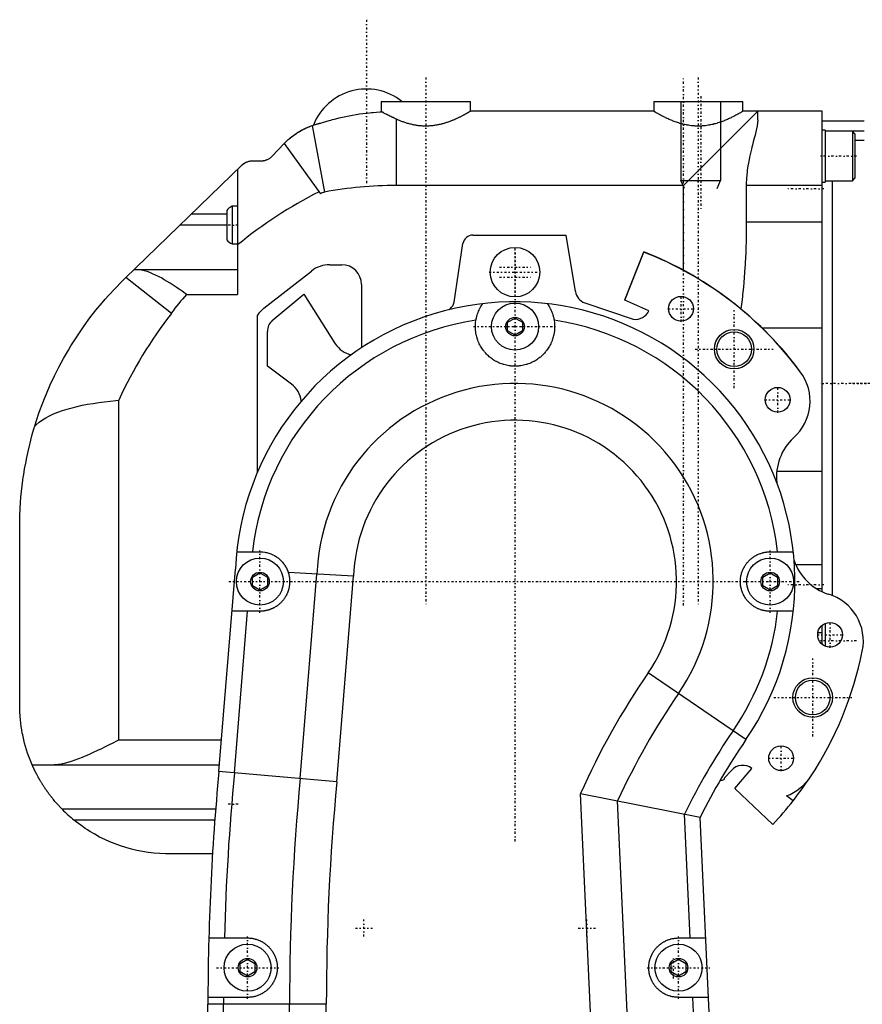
# Model space of a CAD drawing. Extents: x -152 to 484, y -5 to 754.
# Tile 4 of 6: x -12 to 158, y 555 to 754. Entities that reach past the tile are written whole.
import ezdxf

# ---------------------------------------------------------------- set-up
doc = ezdxf.new("R2010")
doc.units = 0
doc.linetypes.add('CENTER', pattern=[1.5, 0.45, -0.5, 0.05, -0.5])
for name, color, linetype in [('AM_0', 7, 'CONTINUOUS'), ('AM_10', 7, 'CONTINUOUS'), ('AM_7', 7, 'CENTER')]:
    doc.layers.add(name, color=color, linetype=linetype)

msp = doc.modelspace()

# ---------------------------------------------------------------- linework, layer by layer
at = {"layer": 'AM_0', "color": 7, "linetype": 'CONTINUOUS'}
for p, q in [((61, 737), (61, 734.91)), ((61, 737), (79, 737)), ((79, 735), (79, 737)), ((116, 737), (116, 735)), ((116, 737), (134, 737)), ((134, 735), (134, 737)), ((116, 735), (79, 735)), ((137, 735), (122, 720)), ((150, 735), (134, 735)), ((137, 733.27), (137, 735)), ((150, 637.95), (150, 735)), ((47.04, 732.12), (49.52, 718.68)), ((64, 733.42), (64, 720)), ((158.5, 733), (150, 733)), ((150.6, 731.21), (150, 731.21)), ((150.6, 731.21), (150.6, 720.71)), ((158.5, 731.01), (150.6, 731.01)), ((156.1, 730.96), (150.6, 730.96)), ((156.6, 730.46), (156.1, 730.96)), ((156.1, 730.96), (156.1, 720.96)), ((156.6, 730.46), (156.6, 721.46)), ((38.99, 725.95), (41.39, 728.51)), ((41.39, 728.51), (48.71, 718.33)), ((158.5, 729.07), (156.6, 729.07)), ((9.3, 701.28), (32.91, 724.15)), ((35, 725), (36.8, 725)), ((32, 723.27), (32, 698)), ((150, 720.71), (150.6, 720.71)), ((150.6, 720.96), (156.1, 720.96)), ((152, 720.96), (152, 637.14)), ((156.1, 720.96), (156.6, 721.46)), ((122, 720), (64, 720)), ((122, 702.9), (122, 720)), ((150, 720), (134.69, 720)), ((134.69, 720), (134.69, 712.59)), ((29.8, 714.2), (22.64, 714.2)), ((29.8, 714.95), (29.8, 709.05)), ((32, 715.8), (30.88, 715.8)), ((30.88, 715.8), (30.88, 708.2)), ((150, 712.59), (134.69, 712.59)), ((29.8, 712), (20.36, 712)), ((30.88, 708.2), (32, 708.2)), ((75.7, 696.43), (77.49, 708.3)), ((79.47, 710), (98.25, 710)), ((80.5, 710), (80.5, 710)), ((80.5, 710), (95.5, 710)), ((95.51, 710), (95.5, 710)), ((98.25, 710), (100.17, 698.6)), ((110.16, 696.83), (113.99, 706.57)), ((110.18, 696.88), (113.97, 706.62)), ((32, 703), (11.07, 703)), ((37.31, 695.23), (46.91, 702.73)), ((50.6, 704), (53, 704)), ((18.66, 694.18), (9.42, 701.4)), ((57, 700), (57, 687.24)), ((129.32, 698.35), (129.3, 698.33)), ((21.69, 698), (32, 698)), ((38.96, 692.71), (45.39, 698.04)), ((45.39, 698.04), (51.71, 688.04)), ((102.06, 696.29), (111.88, 692.98)), ((115.03, 694.69), (110.16, 696.83)), ((36, 662.1), (36, 693.82)), ((86.5, 692.37), (88, 693.23)), ((86.5, 690.63), (86.5, 692.37)), ((88, 693.23), (89.5, 692.37)), ((89.5, 692.37), (89.5, 690.63)), ((38, 683.51), (38, 690.52)), ((88, 689.77), (86.5, 690.63)), ((89.5, 690.63), (88, 689.77)), ((150, 691.18), (137.93, 691.18)), ((42.88, 679.87), (38, 683.51)), ((8, 608), (8, 676.66)), ((150, 662.22), (140.83, 662.22)), ((-12, 615), (-12, 651)), ((31.82, 646), (36.5, 646)), ((139.5, 646), (144.18, 646)), ((28.22, 601.64), (31.56, 642.5)), ((150, 643.35), (144.7, 643.35)), ((35, 640.87), (36.5, 641.73)), ((35, 639.13), (35, 640.87)), ((36.5, 641.73), (38, 640.87)), ((38, 640.87), (38, 639.13)), ((55.42, 641.06), (42.21, 641.84)), ((44.63, 600.2), (48.01, 641.49)), ((52.03, 599.54), (55.42, 641.06)), ((138, 640.87), (139.5, 641.73)), ((138, 639.13), (138, 640.87)), ((139.5, 641.73), (141, 640.87)), ((141, 640.87), (141, 639.13)), ((36.5, 638.27), (35, 639.13)), ((38, 639.13), (36.5, 638.27)), ((139.5, 638.27), (138, 639.13)), ((141, 639.13), (139.5, 638.27)), ((150, 638.52), (148.96, 638.52)), ((36.5, 634), (30.86, 634)), ((31.35, 601.37), (34.02, 634)), ((144.18, 634), (139.5, 634)), ((150, 627.32), (150, 631.16)), ((150.6, 631.54), (150.6, 626.95)), ((150, 629.63), (149.13, 629.63)), ((151.45, 626.74), (150.74, 626.89)), ((134.61, 608.06), (114.89, 621.57)), ((8, 608), (28.74, 608)), ((-9.5, 603), (28.33, 603)), ((52.03, 599.54), (28.22, 601.64)), ((131.69, 601.86), (130.31, 600.33)), ((132.39, 598.17), (135.81, 602.24)), ((130.31, 600.33), (130.13, 599.92)), ((147.63, 600.54), (147.64, 600.54)), ((104.87, 517.21), (101.22, 597.15)), ((125.36, 592.33), (101.22, 597.15)), ((140.05, 590.95), (132.39, 598.17)), ((144.16, 595.72), (142.82, 596.71)), ((112.29, 517.55), (108.71, 595.71)), ((27.55, 594), (-3.42, 594)), ((123.33, 568), (122.18, 592.99)), ((27.39, 591.8), (-1.02, 591.8)), ((128.75, 518.3), (125.36, 592.33)), ((26.93, 585), (18, 585)), ((26.18, 568), (34, 568)), ((121, 568), (126.47, 568)), ((32.5, 562.87), (34, 563.73)), ((34, 563.73), (35.5, 562.87)), ((119.5, 562.87), (121, 563.73)), ((121, 563.73), (122.5, 562.87)), ((32.5, 561.13), (32.5, 562.87)), ((34, 560.27), (32.5, 561.13)), ((35.5, 561.13), (34, 560.27)), ((35.5, 562.87), (35.5, 561.13)), ((119.5, 561.13), (119.5, 562.87)), ((121, 560.27), (119.5, 561.13)), ((122.5, 561.13), (121, 560.27)), ((122.5, 562.87), (122.5, 561.13)), ((34, 556), (26, 556)), ((127.02, 556), (121, 556)), ((125.61, 518.16), (123.88, 556)), ((49.9, 554.6), (26, 554.6)), ((26, 362.4), (26, 554.6)), ((29.14, 458), (29.14, 554.6)), ((42.48, 362.4), (42.48, 554.6)), ((49.9, 362.4), (49.9, 554.6))]:
    msp.add_line(p, q, dxfattribs=at)
for points in [[(48.79, 732.63, 0), (49.12, 732.73, 0), (49.79, 732.94, 0), (50.46, 733.13, 0), (50.8, 733.23, 0), (51.13, 733.32, 0), (51.81, 733.49, 0), (52.48, 733.66, 0), (53.16, 733.81, 0), (53.84, 733.96, 0), (54.53, 734.09, 0), (54.87, 734.16, 0), (55.21, 734.22, 0), (55.9, 734.34, 0), (56.58, 734.45, 0), (57.27, 734.54, 0), (57.96, 734.63, 0), (58.65, 734.71, 0), (58.99, 734.75, 0), (59.34, 734.78, 0), (60.03, 734.84, 0), (60.72, 734.89, 0), (61.07, 734.91, 0)], [(64, 733.42, 0), (63.87, 733.47, 0), (63.62, 733.59, 0), (63.38, 733.71, 0), (63.26, 733.76, 0), (63.14, 733.82, 0), (62.92, 733.93, 0), (62.71, 734.03, 0), (62.5, 734.14, 0), (62.31, 734.24, 0), (62.13, 734.33, 0), (62.05, 734.38, 0), (61.96, 734.42, 0), (61.81, 734.5, 0), (61.67, 734.58, 0), (61.54, 734.65, 0), (61.42, 734.72, 0), (61.32, 734.77, 0), (61.27, 734.8, 0), (61.23, 734.82, 0), (61.15, 734.87, 0), (61.09, 734.9, 0), (61.07, 734.91, 0)], [(79, 735, 0), (79, 735, 0), (79, 735, 0), (78.99, 734.99, 0), (78.98, 734.99, 0), (78.98, 734.99, 0), (78.96, 734.98, 0), (78.94, 734.96, 0), (78.91, 734.95, 0), (78.88, 734.93, 0), (78.85, 734.91, 0), (78.83, 734.9, 0), (78.81, 734.89, 0), (78.77, 734.86, 0), (78.73, 734.84, 0), (78.67, 734.81, 0), (78.62, 734.78, 0), (78.56, 734.74, 0), (78.53, 734.72, 0), (78.5, 734.71, 0), (78.43, 734.67, 0), (78.36, 734.63, 0), (78.33, 734.61, 0), (78.29, 734.58, 0), (78.21, 734.54, 0), (78.13, 734.49, 0), (78.09, 734.47, 0), (78.04, 734.45, 0), (77.95, 734.4, 0), (77.86, 734.35, 0), (77.76, 734.29, 0), (77.67, 734.24, 0), (77.56, 734.18, 0), (77.51, 734.16, 0), (77.46, 734.13, 0), (77.35, 734.07, 0), (77.24, 734.01, 0), (77.13, 733.96, 0), (77.01, 733.9, 0), (76.89, 733.84, 0), (76.83, 733.81, 0), (76.77, 733.78, 0), (76.65, 733.72, 0), (76.52, 733.66, 0), (76.4, 733.6, 0), (76.27, 733.54, 0), (76.14, 733.48, 0), (76.07, 733.45, 0), (76, 733.42, 0), (75.86, 733.36, 0), (75.72, 733.29, 0), (75.58, 733.23, 0), (75.43, 733.17, 0), (75.28, 733.11, 0), (75.2, 733.08, 0), (75.12, 733.05, 0), (74.97, 732.99, 0), (74.81, 732.93, 0), (74.65, 732.87, 0), (74.48, 732.81, 0), (74.31, 732.75, 0), (74.23, 732.72, 0), (74.14, 732.7, 0), (73.97, 732.64, 0), (73.8, 732.59, 0), (73.71, 732.56, 0), (73.62, 732.53, 0), (73.44, 732.48, 0), (73.26, 732.44, 0), (73.17, 732.41, 0), (73.08, 732.39, 0), (72.9, 732.35, 0), (72.71, 732.3, 0), (72.53, 732.26, 0), (72.34, 732.23, 0), (72.15, 732.19, 0), (72.06, 732.17, 0), (71.96, 732.16, 0), (71.77, 732.13, 0), (71.58, 732.1, 0), (71.39, 732.08, 0), (71.2, 732.06, 0), (71.01, 732.04, 0), (70.91, 732.03, 0), (70.81, 732.03, 0), (70.62, 732.02, 0), (70.43, 732.01, 0), (70.24, 732, 0), (70.05, 732, 0), (69.86, 732, 0), (69.76, 732, 0), (69.67, 732, 0), (69.48, 732.01, 0), (69.29, 732.02, 0), (69.09, 732.03, 0), (68.9, 732.05, 0), (68.71, 732.07, 0), (68.61, 732.08, 0), (68.52, 732.09, 0), (68.33, 732.12, 0), (68.14, 732.14, 0), (67.95, 732.17, 0), (67.76, 732.21, 0), (67.57, 732.24, 0), (67.48, 732.26, 0), (67.38, 732.28, 0), (67.2, 732.32, 0), (67.01, 732.37, 0), (66.92, 732.39, 0), (66.83, 732.41, 0), (66.65, 732.46, 0), (66.47, 732.51, 0), (66.38, 732.53, 0), (66.29, 732.56, 0), (66.12, 732.61, 0), (65.94, 732.67, 0), (65.77, 732.72, 0), (65.6, 732.78, 0), (65.44, 732.84, 0), (65.36, 732.87, 0), (65.28, 732.9, 0), (65.11, 732.96, 0), (64.96, 733.02, 0), (64.8, 733.08, 0), (64.65, 733.14, 0), (64.5, 733.2, 0), (64.42, 733.23, 0), (64.35, 733.26, 0), (64.21, 733.32, 0), (64.07, 733.39, 0), (64, 733.42, 0)], [(134, 735, 0), (134, 735, 0), (133.99, 734.99, 0), (133.98, 734.99, 0), (133.97, 734.98, 0), (133.95, 734.97, 0), (133.92, 734.95, 0), (133.88, 734.93, 0), (133.84, 734.9, 0), (133.78, 734.87, 0), (133.72, 734.83, 0), (133.69, 734.81, 0), (133.65, 734.79, 0), (133.57, 734.75, 0), (133.49, 734.7, 0), (133.39, 734.64, 0), (133.29, 734.59, 0), (133.19, 734.53, 0), (133.13, 734.49, 0), (133.07, 734.46, 0), (132.95, 734.39, 0), (132.82, 734.32, 0), (132.76, 734.29, 0), (132.69, 734.25, 0), (132.55, 734.18, 0), (132.4, 734.1, 0), (132.33, 734.06, 0), (132.25, 734.02, 0), (132.1, 733.94, 0), (131.94, 733.86, 0), (131.77, 733.78, 0), (131.61, 733.7, 0), (131.44, 733.62, 0), (131.35, 733.58, 0), (131.26, 733.54, 0), (131.08, 733.45, 0), (130.89, 733.37, 0), (130.7, 733.28, 0), (130.5, 733.2, 0), (130.29, 733.12, 0), (130.19, 733.07, 0), (130.08, 733.03, 0), (129.87, 732.95, 0), (129.65, 732.87, 0), (129.42, 732.79, 0), (129.19, 732.71, 0), (128.96, 732.64, 0), (128.84, 732.6, 0), (128.72, 732.56, 0), (128.48, 732.49, 0), (128.23, 732.43, 0), (127.98, 732.36, 0), (127.73, 732.31, 0), (127.47, 732.25, 0), (127.35, 732.23, 0), (127.22, 732.2, 0), (126.96, 732.16, 0), (126.7, 732.12, 0), (126.44, 732.09, 0), (126.18, 732.06, 0), (125.91, 732.03, 0), (125.78, 732.03, 0), (125.65, 732.02, 0), (125.39, 732.01, 0), (125.13, 732, 0), (125, 732, 0), (124.87, 732, 0), (124.61, 732.01, 0), (124.35, 732.02, 0), (124.22, 732.03, 0), (124.09, 732.03, 0), (123.82, 732.06, 0), (123.56, 732.09, 0), (123.3, 732.12, 0), (123.04, 732.16, 0), (122.78, 732.2, 0), (122.65, 732.23, 0), (122.53, 732.25, 0), (122.27, 732.31, 0), (122.02, 732.36, 0), (121.77, 732.43, 0), (121.52, 732.49, 0), (121.28, 732.56, 0), (121.16, 732.6, 0), (121.04, 732.64, 0), (120.81, 732.71, 0), (120.58, 732.79, 0), (120.35, 732.87, 0), (120.13, 732.95, 0), (119.92, 733.03, 0), (119.81, 733.07, 0), (119.71, 733.12, 0), (119.5, 733.2, 0), (119.3, 733.28, 0), (119.11, 733.37, 0), (118.92, 733.45, 0), (118.74, 733.54, 0), (118.65, 733.58, 0), (118.56, 733.62, 0), (118.39, 733.7, 0), (118.23, 733.78, 0), (118.06, 733.86, 0), (117.9, 733.94, 0), (117.75, 734.02, 0), (117.67, 734.06, 0), (117.6, 734.1, 0), (117.45, 734.18, 0), (117.31, 734.25, 0), (117.24, 734.29, 0), (117.18, 734.32, 0), (117.05, 734.39, 0), (116.93, 734.46, 0), (116.87, 734.49, 0), (116.81, 734.53, 0), (116.71, 734.59, 0), (116.61, 734.64, 0), (116.51, 734.7, 0), (116.43, 734.75, 0), (116.35, 734.79, 0), (116.31, 734.81, 0), (116.28, 734.83, 0), (116.22, 734.87, 0), (116.16, 734.9, 0), (116.12, 734.93, 0), (116.08, 734.95, 0), (116.05, 734.97, 0), (116.03, 734.98, 0), (116.02, 734.99, 0), (116.01, 734.99, 0), (116, 735, 0), (116, 735, 0)], [(41.39, 728.51, 0), (41.53, 728.64, 0), (41.8, 728.91, 0), (42.08, 729.16, 0), (42.22, 729.29, 0), (42.37, 729.41, 0), (42.66, 729.65, 0), (42.95, 729.89, 0), (43.26, 730.12, 0), (43.56, 730.33, 0), (43.88, 730.54, 0), (44.03, 730.65, 0), (44.19, 730.75, 0), (44.51, 730.94, 0), (44.84, 731.13, 0), (45.17, 731.3, 0), (45.5, 731.47, 0), (45.84, 731.63, 0), (46.01, 731.71, 0), (46.18, 731.78, 0), (46.52, 731.92, 0), (46.87, 732.06, 0), (47.04, 732.12, 0)], [(42.5, 729.53, 0), (42.5, 729.53, 0), (42.54, 729.56, 0), (42.6, 729.61, 0), (42.64, 729.64, 0), (42.69, 729.68, 0), (42.82, 729.78, 0), (42.98, 729.91, 0), (43.16, 730.05, 0), (43.38, 730.2, 0), (43.63, 730.38, 0), (43.76, 730.47, 0), (43.9, 730.56, 0), (44.2, 730.75, 0), (44.53, 730.95, 0), (44.89, 731.15, 0), (45.27, 731.36, 0), (45.68, 731.56, 0), (45.89, 731.66, 0), (46.11, 731.75, 0), (46.57, 731.94, 0), (47.05, 732.12, 0), (47.3, 732.21, 0)], [(47.04, 732.12, 0), (47.32, 732.22, 0), (47.66, 732.33, 0), (47.75, 732.36, 0), (47.85, 732.38, 0), (47.9, 732.4, 0), (47.95, 732.41, 0), (48.04, 732.44, 0), (48.14, 732.47, 0), (48.24, 732.49, 0), (48.34, 732.52, 0), (48.44, 732.55, 0), (48.49, 732.56, 0), (48.54, 732.57, 0), (48.64, 732.59, 0), (48.74, 732.62, 0), (48.79, 732.63, 0)], [(137, 733.27, 0), (137, 733.23, 0), (137, 733.16, 0), (137, 733.09, 0), (137, 733.06, 0), (136.99, 733.02, 0), (136.99, 732.94, 0), (136.98, 732.87, 0), (136.98, 732.79, 0), (136.97, 732.71, 0), (136.96, 732.63, 0), (136.95, 732.58, 0), (136.95, 732.54, 0), (136.94, 732.46, 0), (136.93, 732.37, 0), (136.91, 732.28, 0), (136.9, 732.19, 0), (136.88, 732.1, 0), (136.88, 732.05, 0), (136.87, 732, 0), (136.85, 731.91, 0), (136.83, 731.81, 0), (136.82, 731.76, 0), (136.76, 731.46, 0), (136.62, 730.84, 0), (136.46, 730.2, 0), (136.29, 729.55, 0), (136.1, 728.86, 0), (135.91, 728.12, 0), (135.81, 727.74, 0), (135.72, 727.36, 0), (135.52, 726.55, 0), (135.34, 725.72, 0), (135.17, 724.87, 0), (135.01, 724, 0), (134.89, 723.11, 0), (134.84, 722.67, 0), (134.79, 722.22, 0), (134.73, 721.33, 0), (134.69, 720.44, 0), (134.69, 720, 0)], [(150.02, 731.21, 0), (150.01, 731.26, 0), (150, 731.36, 0), (150, 731.46, 0), (150, 731.51, 0)], [(32.91, 724.15, 0), (32.92, 724.16, 0), (32.94, 724.18, 0), (32.95, 724.19, 0), (32.96, 724.2, 0), (32.97, 724.21, 0), (32.99, 724.22, 0), (33, 724.24, 0), (33.02, 724.25, 0), (33.04, 724.27, 0), (33.05, 724.28, 0), (33.06, 724.29, 0), (33.07, 724.3, 0), (33.09, 724.31, 0), (33.1, 724.32, 0), (33.12, 724.34, 0), (33.14, 724.35, 0), (33.16, 724.37, 0), (33.16, 724.37, 0), (33.17, 724.38, 0), (33.19, 724.39, 0), (33.21, 724.41, 0), (33.22, 724.41, 0), (33.23, 724.42, 0), (33.25, 724.43, 0), (33.26, 724.45, 0), (33.27, 724.45, 0), (33.28, 724.46, 0), (33.3, 724.47, 0), (33.32, 724.49, 0), (33.34, 724.5, 0), (33.36, 724.51, 0), (33.38, 724.52, 0), (33.39, 724.53, 0), (33.4, 724.54, 0), (33.42, 724.55, 0), (33.43, 724.56, 0), (33.45, 724.57, 0), (33.47, 724.58, 0), (33.49, 724.59, 0), (33.5, 724.6, 0), (33.51, 724.61, 0), (33.53, 724.62, 0), (33.55, 724.63, 0), (33.57, 724.64, 0), (33.59, 724.65, 0), (33.61, 724.66, 0), (33.62, 724.67, 0), (33.63, 724.67, 0), (33.65, 724.68, 0), (33.67, 724.69, 0), (33.69, 724.7, 0), (33.71, 724.71, 0), (33.73, 724.72, 0), (33.74, 724.72, 0), (33.75, 724.73, 0), (33.77, 724.74, 0), (33.79, 724.75, 0), (33.81, 724.76, 0), (33.83, 724.76, 0), (33.85, 724.77, 0), (33.87, 724.78, 0), (33.88, 724.78, 0), (33.9, 724.79, 0), (33.92, 724.8, 0), (33.93, 724.8, 0), (33.99, 724.82, 0), (34.11, 724.87, 0), (34.23, 724.9, 0), (34.35, 724.93, 0), (34.48, 724.95, 0), (34.59, 724.97, 0), (34.65, 724.98, 0), (34.71, 724.99, 0), (34.83, 725, 0), (34.94, 725, 0), (35, 725, 0)], [(36.8, 725, 0), (36.86, 725, 0), (36.99, 725.01, 0), (37.12, 725.02, 0), (37.18, 725.02, 0), (37.24, 725.03, 0), (37.37, 725.06, 0), (37.51, 725.08, 0), (37.64, 725.12, 0), (37.77, 725.16, 0), (37.9, 725.21, 0), (37.96, 725.23, 0), (38.03, 725.26, 0), (38.15, 725.32, 0), (38.28, 725.39, 0), (38.4, 725.46, 0), (38.52, 725.54, 0), (38.63, 725.62, 0), (38.69, 725.67, 0), (38.74, 725.71, 0), (38.84, 725.8, 0), (38.94, 725.9, 0), (38.99, 725.95, 0)], [(134.69, 712.59, 0), (134.66, 709.78, 0), (134.57, 706.38, 0), (134.52, 705.4, 0), (134.47, 704.41, 0), (134.44, 703.91, 0), (134.41, 703.42, 0), (134.35, 702.42, 0), (134.27, 701.43, 0), (134.19, 700.44, 0), (134.1, 699.45, 0), (134, 698.47, 0), (133.94, 697.98, 0), (133.89, 697.49, 0), (133.77, 696.52, 0), (133.64, 695.56, 0), (133.57, 695.08, 0)], [(21.69, 698, 0), (21.38, 698.21, 0), (20.78, 698.63, 0), (20.18, 699.05, 0), (19.88, 699.26, 0), (19.58, 699.46, 0), (18.98, 699.86, 0), (18.38, 700.25, 0), (17.78, 700.63, 0), (17.19, 700.98, 0), (16.6, 701.32, 0), (16.3, 701.48, 0), (16.01, 701.63, 0), (15.42, 701.92, 0), (14.84, 702.18, 0), (14.26, 702.41, 0), (13.7, 702.6, 0), (13.14, 702.76, 0), (12.87, 702.82, 0), (12.6, 702.88, 0), (12.06, 702.95, 0), (11.53, 702.99, 0), (11.27, 703, 0)], [(-8.97, 671.39, 0), (-8.67, 672.33, 0), (-8.04, 674.21, 0), (-7.36, 676.07, 0), (-6.99, 677, 0), (-6.62, 677.92, 0), (-5.83, 679.74, 0), (-4.99, 681.54, 0), (-4.1, 683.31, 0), (-3.16, 685.05, 0), (-2.18, 686.75, 0), (-1.67, 687.59, 0), (-1.15, 688.43, 0), (-0.08, 690.07, 0), (1.03, 691.68, 0), (2.19, 693.25, 0), (3.39, 694.79, 0), (4.63, 696.3, 0), (5.27, 697.04, 0), (5.92, 697.77, 0), (7.24, 699.2, 0), (8.6, 700.6, 0), (9.3, 701.28, 0)], [(80.1, 692.77, 0), (80.11, 692.79, 0), (80.11, 692.85, 0), (80.12, 692.9, 0), (80.13, 692.93, 0), (80.13, 692.95, 0), (80.14, 693.01, 0), (80.15, 693.06, 0), (80.19, 693.24, 0), (80.26, 693.54, 0), (80.3, 693.68, 0), (80.35, 693.83, 0), (80.43, 694.1, 0), (80.53, 694.36, 0), (80.63, 694.61, 0), (80.73, 694.84, 0), (80.83, 695.06, 0), (80.89, 695.16, 0), (80.94, 695.26, 0), (81.04, 695.44, 0), (81.13, 695.6, 0), (81.18, 695.69, 0), (81.2, 695.71, 0), (81.21, 695.73, 0), (81.22, 695.74, 0), (81.22, 695.75, 0), (81.24, 695.78, 0), (81.25, 695.8, 0), (81.26, 695.82, 0), (81.28, 695.84, 0), (81.29, 695.86, 0), (81.3, 695.87, 0), (81.3, 695.87, 0), (81.31, 695.89, 0), (81.32, 695.91, 0), (81.34, 695.93, 0), (81.35, 695.94, 0), (81.36, 695.96, 0), (81.36, 695.96, 0), (81.37, 695.97, 0), (81.38, 695.99, 0), (81.39, 696, 0), (81.39, 696.01, 0), (81.39, 696.01, 0), (81.4, 696.02, 0), (81.41, 696.04, 0), (81.41, 696.04, 0), (81.42, 696.05, 0), (81.42, 696.06, 0), (81.43, 696.07, 0), (81.44, 696.07, 0), (81.44, 696.08, 0), (81.45, 696.09, 0), (81.45, 696.09, 0), (81.45, 696.1, 0), (81.46, 696.1, 0), (81.46, 696.11, 0), (81.46, 696.11, 0), (81.46, 696.11, 0), (81.47, 696.12, 0), (81.47, 696.12, 0), (81.47, 696.12, 0), (81.47, 696.12, 0), (81.47, 696.12, 0), (81.47, 696.12, 0)], [(94.53, 696.12, 0), (94.53, 696.12, 0), (94.53, 696.12, 0), (94.53, 696.12, 0), (94.53, 696.12, 0), (94.53, 696.12, 0), (94.54, 696.11, 0), (94.54, 696.11, 0), (94.54, 696.11, 0), (94.54, 696.1, 0), (94.55, 696.1, 0), (94.55, 696.09, 0), (94.55, 696.09, 0), (94.56, 696.08, 0), (94.56, 696.08, 0), (94.57, 696.07, 0), (94.57, 696.06, 0), (94.58, 696.05, 0), (94.58, 696.04, 0), (94.59, 696.04, 0), (94.6, 696.03, 0), (94.6, 696.02, 0), (94.61, 696.01, 0), (94.61, 696, 0), (94.62, 695.99, 0), (94.63, 695.98, 0), (94.63, 695.97, 0), (94.64, 695.96, 0), (94.65, 695.95, 0), (94.66, 695.93, 0), (94.67, 695.92, 0), (94.68, 695.9, 0), (94.69, 695.88, 0), (94.7, 695.88, 0), (94.7, 695.87, 0), (94.72, 695.85, 0), (94.73, 695.83, 0), (94.74, 695.81, 0), (94.75, 695.79, 0), (94.77, 695.77, 0), (94.77, 695.76, 0), (94.78, 695.75, 0), (94.79, 695.73, 0), (94.81, 695.7, 0), (94.86, 695.62, 0), (94.95, 695.46, 0), (95.05, 695.29, 0), (95.1, 695.19, 0), (95.15, 695.09, 0), (95.25, 694.88, 0), (95.36, 694.65, 0), (95.46, 694.4, 0), (95.55, 694.13, 0), (95.65, 693.85, 0), (95.69, 693.71, 0), (95.73, 693.56, 0), (95.81, 693.25, 0), (95.85, 693.07, 0), (95.86, 693.01, 0), (95.87, 692.96, 0), (95.87, 692.93, 0), (95.88, 692.9, 0), (95.89, 692.85, 0), (95.89, 692.8, 0), (95.9, 692.77, 0)], [(95.9, 692.77, 0), (95.92, 692.64, 0), (95.95, 692.39, 0), (95.98, 692.13, 0), (95.98, 692, 0), (95.99, 691.88, 0), (96, 691.62, 0), (96, 691.37, 0), (95.99, 691.12, 0), (95.98, 690.88, 0), (95.95, 690.63, 0), (95.94, 690.51, 0), (95.92, 690.39, 0), (95.89, 690.16, 0), (95.84, 689.92, 0), (95.79, 689.68, 0), (95.73, 689.44, 0), (95.66, 689.2, 0), (95.63, 689.09, 0), (95.59, 688.97, 0), (95.5, 688.73, 0), (95.41, 688.49, 0), (95.36, 688.38, 0), (95.31, 688.26, 0), (95.21, 688.03, 0), (95.09, 687.8, 0), (95.03, 687.68, 0), (94.97, 687.57, 0), (94.84, 687.35, 0), (94.7, 687.13, 0), (94.56, 686.92, 0), (94.41, 686.71, 0), (94.25, 686.51, 0), (94.17, 686.41, 0), (94.09, 686.31, 0), (93.92, 686.12, 0), (93.75, 685.93, 0), (93.57, 685.76, 0), (93.39, 685.59, 0), (93.2, 685.42, 0), (93.11, 685.34, 0), (93.01, 685.26, 0), (92.81, 685.11, 0), (92.61, 684.96, 0), (92.4, 684.82, 0), (92.18, 684.68, 0), (91.95, 684.54, 0), (91.84, 684.48, 0), (91.72, 684.42, 0), (91.48, 684.3, 0), (91.24, 684.18, 0), (90.99, 684.08, 0), (90.74, 683.98, 0), (90.48, 683.9, 0), (90.36, 683.85, 0), (90.23, 683.82, 0), (89.97, 683.75, 0), (89.7, 683.68, 0), (89.44, 683.63, 0), (89.18, 683.59, 0), (88.91, 683.55, 0), (88.78, 683.54, 0), (88.65, 683.53, 0), (88.39, 683.51, 0), (88.13, 683.5, 0), (88, 683.5, 0), (87.87, 683.5, 0), (87.61, 683.51, 0), (87.35, 683.53, 0), (87.22, 683.54, 0), (87.09, 683.55, 0), (86.82, 683.59, 0), (86.56, 683.63, 0), (86.3, 683.68, 0), (86.03, 683.75, 0), (85.77, 683.82, 0), (85.64, 683.85, 0), (85.52, 683.9, 0), (85.26, 683.98, 0), (85.01, 684.08, 0), (84.76, 684.18, 0), (84.52, 684.3, 0), (84.28, 684.42, 0), (84.16, 684.48, 0), (84.05, 684.54, 0), (83.82, 684.68, 0), (83.6, 684.82, 0), (83.39, 684.96, 0), (83.19, 685.11, 0), (82.99, 685.26, 0), (82.89, 685.34, 0), (82.8, 685.42, 0), (82.61, 685.59, 0), (82.43, 685.76, 0), (82.25, 685.93, 0), (82.08, 686.12, 0), (81.91, 686.31, 0), (81.83, 686.41, 0), (81.75, 686.51, 0), (81.59, 686.71, 0), (81.44, 686.92, 0), (81.3, 687.13, 0), (81.16, 687.35, 0), (81.03, 687.57, 0), (80.97, 687.68, 0), (80.91, 687.8, 0), (80.79, 688.03, 0), (80.69, 688.26, 0), (80.64, 688.38, 0), (80.59, 688.49, 0), (80.5, 688.73, 0), (80.41, 688.97, 0), (80.37, 689.09, 0), (80.34, 689.2, 0), (80.27, 689.44, 0), (80.21, 689.68, 0), (80.16, 689.92, 0), (80.11, 690.16, 0), (80.08, 690.39, 0), (80.06, 690.51, 0), (80.05, 690.63, 0), (80.02, 690.88, 0), (80.01, 691.12, 0), (80, 691.37, 0), (80, 691.62, 0), (80.01, 691.88, 0), (80.02, 692, 0), (80.02, 692.13, 0), (80.05, 692.39, 0), (80.08, 692.64, 0), (80.1, 692.77, 0)], [(-8.97, 671.39, 0), (-8.68, 671.66, 0), (-8.08, 672.17, 0), (-7.43, 672.64, 0), (-7.08, 672.87, 0), (-6.72, 673.09, 0), (-5.96, 673.5, 0), (-5.15, 673.88, 0), (-4.29, 674.23, 0), (-3.38, 674.55, 0), (-2.43, 674.85, 0), (-1.94, 674.99, 0), (-1.44, 675.12, 0), (-0.42, 675.37, 0), (0.63, 675.6, 0), (1.72, 675.81, 0), (2.83, 676, 0), (3.96, 676.17, 0), (4.53, 676.25, 0), (5.1, 676.32, 0), (6.25, 676.47, 0), (7.42, 676.6, 0), (8, 676.66, 0)], [(-12, 651, 0), (-12, 651.54, 0), (-11.98, 652.62, 0), (-11.95, 653.71, 0), (-11.92, 654.26, 0), (-11.9, 654.82, 0), (-11.83, 655.94, 0), (-11.74, 657.06, 0), (-11.63, 658.2, 0), (-11.5, 659.34, 0), (-11.36, 660.48, 0), (-11.27, 661.05, 0), (-11.19, 661.63, 0), (-11, 662.78, 0), (-10.79, 663.94, 0), (-10.57, 665.09, 0), (-10.32, 666.24, 0), (-10.05, 667.39, 0), (-9.91, 667.97, 0), (-9.77, 668.54, 0), (-9.46, 669.68, 0), (-9.13, 670.82, 0), (-8.97, 671.39, 0)], [(36.5, 646, 0), (36.7, 646, 0), (37.1, 645.97, 0), (37.49, 645.92, 0), (37.69, 645.88, 0), (37.89, 645.84, 0), (38.29, 645.73, 0), (38.68, 645.59, 0), (39.07, 645.42, 0), (39.44, 645.23, 0), (39.81, 645.01, 0), (39.98, 644.89, 0), (40.15, 644.76, 0), (40.48, 644.49, 0), (40.78, 644.21, 0), (41.06, 643.9, 0), (41.21, 643.72, 0), (41.25, 643.66, 0), (41.29, 643.61, 0), (41.32, 643.58, 0), (41.34, 643.55, 0), (41.38, 643.49, 0), (41.42, 643.44, 0), (41.46, 643.38, 0), (41.5, 643.32, 0), (41.54, 643.26, 0), (41.56, 643.23, 0), (41.58, 643.2, 0), (41.61, 643.14, 0), (41.65, 643.07, 0), (41.67, 643.04, 0), (41.69, 643.01, 0), (41.73, 642.95, 0), (41.76, 642.89, 0), (41.78, 642.85, 0), (41.8, 642.82, 0), (41.83, 642.76, 0), (41.86, 642.69, 0), (41.9, 642.63, 0), (41.93, 642.56, 0), (41.96, 642.49, 0), (41.97, 642.46, 0), (41.99, 642.42, 0), (42.02, 642.36, 0), (42.05, 642.29, 0), (42.07, 642.22, 0), (42.1, 642.15, 0), (42.13, 642.08, 0), (42.14, 642.05, 0), (42.15, 642.01, 0), (42.18, 641.94, 0), (42.2, 641.87, 0), (42.21, 641.84, 0)], [(139.5, 634, 0), (139.42, 634, 0), (139.25, 634.01, 0), (139.09, 634.01, 0), (139, 634.02, 0), (138.92, 634.03, 0), (138.76, 634.05, 0), (138.6, 634.07, 0), (138.44, 634.09, 0), (138.27, 634.13, 0), (138.11, 634.16, 0), (138.03, 634.18, 0), (137.95, 634.2, 0), (137.78, 634.25, 0), (137.62, 634.3, 0), (137.46, 634.36, 0), (137.29, 634.42, 0), (137.13, 634.49, 0), (137.05, 634.52, 0), (136.97, 634.56, 0), (136.82, 634.63, 0), (136.66, 634.71, 0), (136.59, 634.76, 0), (136.51, 634.8, 0), (136.36, 634.89, 0), (136.21, 634.98, 0), (136.14, 635.03, 0), (136.07, 635.08, 0), (135.92, 635.18, 0), (135.79, 635.29, 0), (135.65, 635.4, 0), (135.52, 635.51, 0), (135.39, 635.63, 0), (135.33, 635.69, 0), (135.27, 635.75, 0), (135.15, 635.87, 0), (135.04, 635.99, 0), (134.92, 636.12, 0), (134.82, 636.25, 0), (134.71, 636.38, 0), (134.66, 636.45, 0), (134.61, 636.53, 0), (134.51, 636.67, 0), (134.41, 636.82, 0), (134.32, 636.97, 0), (134.23, 637.13, 0), (134.15, 637.29, 0), (134.11, 637.37, 0), (134.07, 637.45, 0), (133.99, 637.62, 0), (133.92, 637.79, 0), (133.86, 637.96, 0), (133.8, 638.13, 0), (133.74, 638.31, 0), (133.72, 638.4, 0), (133.69, 638.48, 0), (133.65, 638.66, 0), (133.61, 638.84, 0), (133.58, 639.02, 0), (133.55, 639.2, 0), (133.53, 639.38, 0), (133.52, 639.47, 0), (133.52, 639.56, 0), (133.51, 639.74, 0), (133.5, 639.91, 0), (133.5, 640, 0), (133.5, 640.09, 0), (133.51, 640.26, 0), (133.52, 640.44, 0), (133.52, 640.53, 0), (133.53, 640.62, 0), (133.55, 640.8, 0), (133.58, 640.98, 0), (133.61, 641.16, 0), (133.65, 641.34, 0), (133.69, 641.52, 0), (133.72, 641.6, 0), (133.74, 641.69, 0), (133.8, 641.87, 0), (133.86, 642.04, 0), (133.92, 642.21, 0), (133.99, 642.38, 0), (134.07, 642.55, 0), (134.11, 642.63, 0), (134.15, 642.71, 0), (134.23, 642.87, 0), (134.32, 643.03, 0), (134.41, 643.18, 0), (134.51, 643.33, 0), (134.61, 643.47, 0), (134.66, 643.55, 0), (134.71, 643.62, 0), (134.82, 643.75, 0), (134.92, 643.88, 0), (135.04, 644.01, 0), (135.15, 644.13, 0), (135.27, 644.25, 0), (135.33, 644.31, 0), (135.39, 644.37, 0), (135.52, 644.49, 0), (135.65, 644.6, 0), (135.79, 644.71, 0), (135.92, 644.82, 0), (136.07, 644.92, 0), (136.14, 644.97, 0), (136.21, 645.02, 0), (136.36, 645.11, 0), (136.51, 645.2, 0), (136.59, 645.24, 0), (136.66, 645.29, 0), (136.82, 645.37, 0), (136.97, 645.44, 0), (137.05, 645.48, 0), (137.13, 645.51, 0), (137.29, 645.58, 0), (137.46, 645.64, 0), (137.62, 645.7, 0), (137.78, 645.75, 0), (137.95, 645.8, 0), (138.03, 645.82, 0), (138.11, 645.84, 0), (138.27, 645.87, 0), (138.44, 645.91, 0), (138.6, 645.93, 0), (138.76, 645.95, 0), (138.92, 645.97, 0), (139, 645.98, 0), (139.09, 645.99, 0), (139.25, 645.99, 0), (139.42, 646, 0), (139.5, 646, 0)], [(42.21, 641.84, 0), (42.23, 641.79, 0), (42.26, 641.69, 0), (42.29, 641.59, 0), (42.3, 641.53, 0), (42.31, 641.48, 0), (42.34, 641.38, 0), (42.36, 641.28, 0), (42.38, 641.18, 0), (42.4, 641.08, 0), (42.42, 640.97, 0), (42.43, 640.92, 0), (42.44, 640.87, 0), (42.45, 640.77, 0), (42.46, 640.66, 0), (42.47, 640.56, 0), (42.48, 640.45, 0), (42.49, 640.35, 0), (42.49, 640.3, 0), (42.49, 640.25, 0), (42.5, 640.14, 0), (42.5, 640.04, 0), (42.5, 639.98, 0), (42.5, 639.93, 0), (42.5, 639.83, 0), (42.49, 639.72, 0), (42.49, 639.67, 0), (42.49, 639.62, 0), (42.48, 639.51, 0), (42.47, 639.41, 0), (42.46, 639.31, 0), (42.45, 639.2, 0), (42.43, 639.1, 0), (42.42, 639.05, 0), (42.42, 639, 0), (42.4, 638.89, 0), (42.38, 638.79, 0), (42.35, 638.69, 0), (42.33, 638.59, 0), (42.31, 638.48, 0), (42.29, 638.43, 0), (42.28, 638.38, 0), (42.25, 638.28, 0), (42.22, 638.18, 0), (42.19, 638.08, 0), (42.15, 637.99, 0), (42.12, 637.89, 0), (42.1, 637.84, 0), (42.08, 637.79, 0), (42.04, 637.69, 0), (42, 637.6, 0), (41.95, 637.5, 0), (41.91, 637.41, 0), (41.86, 637.31, 0), (41.84, 637.27, 0), (41.82, 637.22, 0), (41.77, 637.13, 0), (41.72, 637.04, 0), (41.66, 636.95, 0), (41.61, 636.86, 0), (41.55, 636.77, 0), (41.53, 636.72, 0), (41.5, 636.68, 0), (41.44, 636.59, 0), (41.38, 636.51, 0), (41.35, 636.47, 0), (41.32, 636.42, 0), (41.25, 636.34, 0), (41.19, 636.26, 0), (41.16, 636.22, 0), (41.12, 636.18, 0), (41.06, 636.1, 0), (40.99, 636.02, 0), (40.92, 635.94, 0), (40.85, 635.86, 0), (40.77, 635.79, 0), (40.74, 635.75, 0), (40.7, 635.71, 0), (40.62, 635.64, 0), (40.55, 635.57, 0), (40.47, 635.5, 0), (40.39, 635.43, 0), (40.31, 635.37, 0), (40.27, 635.33, 0), (40.23, 635.3, 0), (40.15, 635.24, 0), (40.06, 635.17, 0), (39.98, 635.11, 0), (39.89, 635.05, 0), (39.81, 634.99, 0), (39.76, 634.96, 0), (39.72, 634.94, 0), (39.63, 634.88, 0), (39.54, 634.83, 0), (39.45, 634.78, 0), (39.36, 634.72, 0), (39.27, 634.68, 0), (39.22, 634.65, 0), (39.17, 634.63, 0), (39.08, 634.58, 0), (38.98, 634.54, 0), (38.89, 634.5, 0), (38.79, 634.46, 0), (38.7, 634.42, 0), (38.65, 634.4, 0), (38.6, 634.38, 0), (38.5, 634.34, 0), (38.4, 634.31, 0), (38.35, 634.29, 0), (38.3, 634.28, 0), (38.2, 634.25, 0), (38.1, 634.22, 0), (38.05, 634.2, 0), (38, 634.19, 0), (37.9, 634.17, 0), (37.8, 634.14, 0), (37.69, 634.12, 0), (37.59, 634.1, 0), (37.49, 634.08, 0), (37.44, 634.07, 0), (37.39, 634.07, 0), (37.28, 634.05, 0), (37.18, 634.04, 0), (37.07, 634.03, 0), (36.97, 634.02, 0), (36.87, 634.01, 0), (36.81, 634.01, 0), (36.76, 634.01, 0), (36.66, 634, 0), (36.55, 634, 0), (36.5, 634, 0)], [(-9.5, 603, 0), (-9.64, 603.33, 0), (-9.91, 603.99, 0), (-10.16, 604.66, 0), (-10.28, 604.99, 0), (-10.4, 605.33, 0), (-10.62, 606, 0), (-10.82, 606.67, 0), (-11.01, 607.35, 0), (-11.18, 608.02, 0), (-11.33, 608.7, 0), (-11.4, 609.04, 0), (-11.47, 609.38, 0), (-11.59, 610.05, 0), (-11.69, 610.73, 0), (-11.78, 611.4, 0), (-11.86, 612.06, 0), (-11.91, 612.72, 0), (-11.94, 613.05, 0), (-11.96, 613.38, 0), (-11.98, 614.03, 0), (-12, 614.68, 0), (-12, 615, 0)], [(-5.23, 603, 0), (-5.18, 603, 0), (-5.07, 603, 0), (-4.97, 603.01, 0), (-4.91, 603.01, 0), (-4.86, 603.01, 0), (-4.76, 603.02, 0), (-4.65, 603.02, 0), (-4.54, 603.03, 0), (-4.43, 603.04, 0), (-4.33, 603.06, 0), (-4.27, 603.06, 0), (-4.22, 603.07, 0), (-4.11, 603.09, 0), (-4, 603.1, 0), (-3.61, 603.17, 0), (-3.27, 603.24, 0), (-2.93, 603.32, 0), (-2.23, 603.5, 0), (-1.52, 603.72, 0), (-0.79, 603.97, 0), (-0.05, 604.25, 0), (0.71, 604.55, 0), (1.08, 604.71, 0), (1.47, 604.87, 0), (2.23, 605.21, 0), (3.01, 605.57, 0), (3.78, 605.93, 0), (4.56, 606.3, 0), (5.34, 606.68, 0), (5.72, 606.87, 0), (6.11, 607.06, 0), (6.87, 607.44, 0), (7.63, 607.81, 0), (8, 608, 0)], [(-3.42, 594, 0), (-3.72, 594.31, 0), (-4.31, 594.94, 0), (-4.89, 595.6, 0), (-5.17, 595.94, 0), (-5.21, 596, 0), (-5.31, 596.11, 0), (-5.4, 596.23, 0), (-5.44, 596.28, 0), (-5.49, 596.34, 0), (-5.58, 596.45, 0), (-5.67, 596.57, 0), (-5.76, 596.68, 0), (-5.85, 596.8, 0), (-5.93, 596.91, 0), (-5.98, 596.97, 0), (-6.02, 597.03, 0), (-6.11, 597.14, 0), (-6.19, 597.26, 0), (-6.28, 597.37, 0), (-6.36, 597.49, 0), (-6.44, 597.6, 0), (-6.48, 597.66, 0), (-6.52, 597.72, 0), (-6.6, 597.83, 0), (-6.68, 597.94, 0), (-6.76, 598.06, 0), (-6.83, 598.17, 0), (-6.91, 598.28, 0), (-6.95, 598.34, 0), (-6.98, 598.39, 0), (-7.06, 598.5, 0), (-7.13, 598.62, 0), (-7.2, 598.73, 0), (-7.27, 598.83, 0), (-7.34, 598.94, 0), (-7.38, 599, 0), (-7.41, 599.05, 0), (-7.48, 599.16, 0), (-7.54, 599.26, 0), (-7.61, 599.37, 0), (-7.67, 599.47, 0), (-7.73, 599.58, 0), (-7.76, 599.63, 0), (-7.79, 599.68, 0), (-7.85, 599.78, 0), (-7.91, 599.88, 0), (-7.94, 599.93, 0), (-7.97, 599.98, 0), (-8.02, 600.08, 0), (-8.08, 600.17, 0), (-8.11, 600.22, 0), (-8.13, 600.27, 0), (-8.19, 600.36, 0), (-8.24, 600.45, 0), (-8.29, 600.55, 0), (-8.34, 600.64, 0), (-8.39, 600.72, 0), (-8.41, 600.77, 0), (-8.43, 600.81, 0), (-8.48, 600.9, 0), (-8.53, 600.99, 0), (-8.57, 601.07, 0), (-8.62, 601.16, 0), (-8.66, 601.24, 0), (-8.68, 601.28, 0), (-8.7, 601.32, 0), (-8.74, 601.4, 0), (-8.78, 601.48, 0), (-8.82, 601.56, 0), (-8.86, 601.64, 0), (-8.9, 601.71, 0), (-8.91, 601.75, 0), (-8.93, 601.78, 0), (-8.97, 601.86, 0), (-9, 601.93, 0), (-9.03, 601.99, 0), (-9.07, 602.06, 0), (-9.1, 602.12, 0), (-9.11, 602.15, 0), (-9.13, 602.18, 0), (-9.15, 602.24, 0), (-9.18, 602.3, 0), (-9.21, 602.36, 0), (-9.23, 602.41, 0), (-9.25, 602.46, 0), (-9.27, 602.49, 0), (-9.28, 602.51, 0), (-9.3, 602.56, 0), (-9.32, 602.6, 0), (-9.33, 602.62, 0), (-9.34, 602.64, 0), (-9.36, 602.68, 0), (-9.37, 602.72, 0), (-9.38, 602.74, 0), (-9.39, 602.76, 0), (-9.4, 602.79, 0), (-9.42, 602.82, 0), (-9.43, 602.85, 0), (-9.44, 602.87, 0), (-9.45, 602.9, 0), (-9.45, 602.91, 0), (-9.46, 602.92, 0), (-9.47, 602.94, 0), (-9.47, 602.95, 0), (-9.48, 602.97, 0), (-9.49, 602.98, 0), (-9.49, 602.99, 0), (-9.49, 602.99, 0), (-9.49, 602.99, 0), (-9.49, 603, 0), (-9.5, 603, 0), (-9.5, 603, 0)], [(18, 585, 0), (17.42, 585.01, 0), (16.26, 585.05, 0), (15.1, 585.14, 0), (14.53, 585.2, 0), (13.95, 585.27, 0), (12.81, 585.45, 0), (11.67, 585.67, 0), (10.55, 585.94, 0), (9.44, 586.25, 0), (8.34, 586.6, 0), (7.8, 586.79, 0), (7.26, 586.99, 0), (6.2, 587.42, 0), (5.16, 587.89, 0), (4.14, 588.39, 0), (3.14, 588.94, 0), (2.17, 589.52, 0), (1.69, 589.82, 0), (1.22, 590.13, 0), (0.31, 590.77, 0), (-0.59, 591.45, 0), (-1.02, 591.8, 0)], [(34, 568, 0), (34.08, 568, 0), (34.24, 568, 0), (34.41, 567.99, 0), (34.49, 567.98, 0), (34.57, 567.97, 0), (34.74, 567.95, 0), (34.9, 567.93, 0), (35.07, 567.9, 0), (35.23, 567.87, 0), (35.4, 567.83, 0), (35.48, 567.81, 0), (35.57, 567.79, 0), (35.73, 567.75, 0), (35.89, 567.69, 0), (36.06, 567.64, 0), (36.22, 567.57, 0), (36.38, 567.51, 0), (36.46, 567.47, 0), (36.54, 567.44, 0), (36.7, 567.36, 0), (36.85, 567.28, 0), (36.93, 567.24, 0), (37, 567.2, 0), (37.15, 567.11, 0), (37.3, 567.01, 0), (37.37, 566.96, 0), (37.44, 566.92, 0), (37.58, 566.81, 0), (37.72, 566.71, 0), (37.85, 566.6, 0), (37.98, 566.49, 0), (38.11, 566.37, 0), (38.17, 566.31, 0), (38.23, 566.26, 0), (38.35, 566.14, 0), (38.46, 566.01, 0), (38.57, 565.88, 0), (38.68, 565.75, 0), (38.79, 565.61, 0), (38.84, 565.54, 0), (38.89, 565.47, 0), (38.99, 565.33, 0), (39.09, 565.18, 0), (39.18, 565.02, 0), (39.27, 564.87, 0), (39.35, 564.71, 0), (39.39, 564.63, 0), (39.43, 564.55, 0), (39.51, 564.38, 0), (39.58, 564.21, 0), (39.64, 564.04, 0), (39.7, 563.87, 0), (39.76, 563.69, 0), (39.78, 563.61, 0), (39.8, 563.52, 0), (39.85, 563.34, 0), (39.89, 563.16, 0), (39.92, 562.98, 0), (39.95, 562.81, 0), (39.97, 562.63, 0), (39.98, 562.54, 0), (39.98, 562.45, 0), (39.99, 562.27, 0), (40, 562.09, 0), (40, 562.01, 0), (40, 561.92, 0), (39.99, 561.74, 0), (39.98, 561.57, 0), (39.98, 561.48, 0), (39.97, 561.39, 0), (39.95, 561.21, 0), (39.92, 561.04, 0), (39.89, 560.86, 0), (39.85, 560.68, 0), (39.81, 560.5, 0), (39.79, 560.42, 0), (39.76, 560.33, 0), (39.71, 560.15, 0), (39.65, 559.98, 0), (39.59, 559.81, 0), (39.52, 559.64, 0), (39.44, 559.47, 0), (39.4, 559.39, 0), (39.36, 559.31, 0), (39.28, 559.15, 0), (39.19, 558.99, 0), (39.1, 558.84, 0), (39, 558.69, 0), (38.9, 558.54, 0), (38.85, 558.47, 0), (38.8, 558.4, 0), (38.69, 558.26, 0), (38.58, 558.12, 0), (38.47, 557.99, 0), (38.35, 557.87, 0), (38.23, 557.75, 0), (38.17, 557.69, 0), (38.11, 557.63, 0), (37.99, 557.52, 0), (37.86, 557.41, 0), (37.73, 557.3, 0), (37.59, 557.19, 0), (37.45, 557.09, 0), (37.38, 557.04, 0), (37.31, 556.99, 0), (37.16, 556.9, 0), (37.01, 556.81, 0), (36.94, 556.77, 0), (36.86, 556.73, 0), (36.71, 556.65, 0), (36.55, 556.57, 0), (36.47, 556.53, 0), (36.39, 556.5, 0), (36.23, 556.43, 0), (36.07, 556.37, 0), (35.91, 556.31, 0), (35.74, 556.26, 0), (35.58, 556.21, 0), (35.49, 556.19, 0), (35.41, 556.17, 0), (35.24, 556.13, 0), (35.07, 556.1, 0), (34.91, 556.07, 0), (34.74, 556.05, 0), (34.57, 556.03, 0), (34.49, 556.02, 0), (34.41, 556.01, 0), (34.24, 556, 0), (34.08, 556, 0), (34, 556, 0)], [(121, 556, 0), (120.91, 556, 0), (120.74, 556.01, 0), (120.56, 556.02, 0), (120.48, 556.02, 0), (120.39, 556.03, 0), (120.22, 556.05, 0), (120.04, 556.08, 0), (119.87, 556.11, 0), (119.7, 556.14, 0), (119.53, 556.18, 0), (119.45, 556.2, 0), (119.36, 556.23, 0), (119.2, 556.28, 0), (119.03, 556.33, 0), (118.87, 556.39, 0), (118.7, 556.46, 0), (118.54, 556.53, 0), (118.46, 556.56, 0), (118.39, 556.6, 0), (118.23, 556.68, 0), (118.08, 556.76, 0), (118, 556.8, 0), (117.92, 556.85, 0), (117.78, 556.94, 0), (117.63, 557.04, 0), (117.56, 557.09, 0), (117.49, 557.14, 0), (117.35, 557.24, 0), (117.21, 557.35, 0), (117.08, 557.46, 0), (116.95, 557.58, 0), (116.82, 557.7, 0), (116.76, 557.76, 0), (116.7, 557.82, 0), (116.58, 557.95, 0), (116.46, 558.08, 0), (116.35, 558.21, 0), (116.24, 558.35, 0), (116.14, 558.49, 0), (116.09, 558.56, 0), (116.04, 558.63, 0), (115.94, 558.78, 0), (115.85, 558.92, 0), (115.76, 559.08, 0), (115.68, 559.23, 0), (115.6, 559.39, 0), (115.56, 559.46, 0), (115.53, 559.54, 0), (115.46, 559.7, 0), (115.39, 559.87, 0), (115.33, 560.03, 0), (115.28, 560.2, 0), (115.23, 560.36, 0), (115.2, 560.45, 0), (115.18, 560.53, 0), (115.14, 560.7, 0), (115.11, 560.87, 0), (115.08, 561.04, 0), (115.05, 561.22, 0), (115.03, 561.39, 0), (115.02, 561.48, 0), (115.02, 561.56, 0), (115.01, 561.74, 0), (115, 561.91, 0), (115, 562, 0), (115, 562.09, 0), (115.01, 562.26, 0), (115.02, 562.44, 0), (115.02, 562.52, 0), (115.03, 562.61, 0), (115.05, 562.78, 0), (115.08, 562.96, 0), (115.11, 563.13, 0), (115.14, 563.3, 0), (115.18, 563.47, 0), (115.2, 563.55, 0), (115.23, 563.64, 0), (115.28, 563.8, 0), (115.33, 563.97, 0), (115.39, 564.13, 0), (115.46, 564.3, 0), (115.53, 564.46, 0), (115.56, 564.54, 0), (115.6, 564.61, 0), (115.68, 564.77, 0), (115.76, 564.92, 0), (115.85, 565.08, 0), (115.94, 565.22, 0), (116.04, 565.37, 0), (116.09, 565.44, 0), (116.14, 565.51, 0), (116.24, 565.65, 0), (116.35, 565.79, 0), (116.46, 565.92, 0), (116.58, 566.05, 0), (116.7, 566.18, 0), (116.76, 566.24, 0), (116.82, 566.3, 0), (116.95, 566.42, 0), (117.08, 566.54, 0), (117.21, 566.65, 0), (117.35, 566.76, 0), (117.49, 566.86, 0), (117.56, 566.91, 0), (117.63, 566.96, 0), (117.78, 567.06, 0), (117.92, 567.15, 0), (118, 567.2, 0), (118.08, 567.24, 0), (118.23, 567.32, 0), (118.39, 567.4, 0), (118.46, 567.44, 0), (118.54, 567.47, 0), (118.7, 567.54, 0), (118.87, 567.61, 0), (119.03, 567.67, 0), (119.2, 567.72, 0), (119.36, 567.77, 0), (119.45, 567.8, 0), (119.53, 567.82, 0), (119.7, 567.86, 0), (119.87, 567.89, 0), (120.04, 567.92, 0), (120.22, 567.95, 0), (120.39, 567.97, 0), (120.48, 567.98, 0), (120.56, 567.98, 0), (120.74, 567.99, 0), (120.91, 568, 0), (121, 568, 0)]]:
    msp.add_polyline3d(points, dxfattribs=at)
for centre, radius in [((88, 702.5), 5), ((88, 691.5), 4.75), ((121.51, 695.11), 2.5), ((88, 691.5), 1.88), ((132.24, 686.94), 4), ((132.24, 686.94), 3.5), ((141.03, 676.72), 2.5), ((36.5, 640), 4.75), ((139.5, 640), 4.75), ((36.5, 640), 1.88), ((139.5, 640), 1.88), ((151.6, 629.24), 2.5), ((148.09, 616.57), 4), ((148.09, 616.57), 3.5), ((141.72, 604.31), 2.5), ((34, 562), 4.75), ((121, 562), 4.75), ((34, 562), 1.88), ((121, 562), 1.88)]:
    msp.add_circle(centre, radius, dxfattribs=at)
for centre, radius, start, end in [((58, 728), 11.5, 51.5, 158.5212), ((88, 640), 88.1, 116.6843, 129.4676), ((49.88, 716.71), 2, 100.43, 125.73), ((64, 640), 80, 90, 100.43), ((31.5, 713.9), 2, 108.1949, 148.2117), ((31.5, 710.1), 2, 211.7883, 251.8051), ((79.48, 707.99), 2.01, 90.2506, 171.1623), ((88, 640), 71.5, 37.2, 68.7), ((87.83, 639.67), 71.83, 36.4887, 68.6397), ((50.6, 698), 6, 90, 127.9987), ((53, 700), 4, 0, 90), ((103.17, 699.13), 3.04, 190.0351, 248.6694), ((88, 640), 88.1, 138.8264, 142), ((88, 640), 56.5, 325.58, 177.4678), ((73.53, 696.84), 2.21, 309.0026, 349.5064), ((88, 640), 88, 142, 155.38), ((41, 690.5), 6, 127.9987, 146.4427), ((75.55, 694.34), 1, 129.0026, 144.5627), ((112.21, 696.13), 3.17, 264.1596, 332.8286), ((88, 640), 53.36, 98.5135, 173.5433), ((41, 690.52), 3, 132.9343, 180), ((88, 640), 53.36, 6.4567, 81.4865), ((55.94, 690.72), 5, 212.3, 258.4578), ((137.7, 676.44), 9.87, 311.2685, 37.0461), ((39.89, 675.86), 5, 7.1422, 53.3), ((88, 640), 40.02, 325.58, 177.8701), ((88, 640), 32.6, 325.58, 178.1445), ((151.54, 661.14), 10.76, 132.9094, 186.0254), ((154.76, 647.9), 11.04, 199.2692, 251.2668), ((148.47, 628), 9.85, 347.8282, 73.8572), ((88, 640), 53.36, 325.58, 353.5433), ((88, 639.96), 71.49, 326.5341, 348.6741), ((243.08, 533.73), 155.4, 145.58, 155.913), ((243.08, 533.73), 147.98, 145.58, 155.2387), ((243.08, 533.73), 134.64, 145.58, 153.8872), ((243.08, 533.73), 131.5, 145.58, 153.5383), ((133.96, 599.83), 3.04, 52.4336, 138.1474), ((526, 554.6), 500, 174.6013, 180), ((526, 554.6), 496.86, 174.599, 178.4546), ((526, 554.6), 483.52, 174.589, 180), ((526, 554.6), 476.1, 174.5833, 180), ((131.79, 590.38), 9.68, 99.8629, 104.5598), ((139.29, 606.06), 10, 290.67, 326.5081), ((88, 640), 71.5, 321.7476, 326.5081), ((88, 639.96), 71.49, 316.724, 321.7739), ((18, 615), 30, 224.427, 230.6542), ((526, 554.6), 496.86, 179.8386, 180)]:
    msp.add_arc(centre, radius, start, end, dxfattribs=at)
at = {"layer": 'AM_10', "color": 7, "linetype": 'CONTINUOUS'}
for p, q in [((121.5, 737), (121.5, 721)), ((129.5, 737), (129.5, 721)), ((122.18, 719.4), (121.5, 721)), ((121.5, 721), (129.5, 721)), ((128.82, 719.4), (129.5, 721))]:
    msp.add_line(p, q, dxfattribs=at)
at = {"layer": 'AM_7', "color": 4, "linetype": 'CENTER'}
for p, q in [((58, 753.5), (58, 720.5)), ((70, 741.85), (70, 635.15)), ((122, 635.15), (122, 741.85)), ((125, 741.85), (125, 635.15)), ((125.5, 738.06), (125.5, 714.83)), ((156.93, 725.96), (149.67, 725.96)), ((150.35, 719.34), (142.65, 719.34)), ((32.11, 712), (29.69, 712)), ((88, 587.5), (88, 707.75)), ((88, 698.35), (88, 706.65)), ((82.75, 702.5), (93.25, 702.5)), ((84.85, 703.5), (91.15, 703.5)), ((84.85, 701.5), (91.15, 701.5)), ((121.51, 692.49), (121.51, 697.74)), ((118.89, 695.11), (124.14, 695.11)), ((132.24, 679.07), (132.24, 694.82)), ((79.6, 691.5), (96.4, 691.5)), ((124.36, 686.94), (140.11, 686.94)), ((141.03, 674.1), (141.03, 679.35)), ((158.93, 680), (149.57, 680)), ((159.68, 680), (155.82, 680)), ((138.41, 676.72), (143.66, 676.72)), ((36.5, 633.7), (36.5, 646.3)), ((139.5, 633.7), (139.5, 646.3)), ((30.2, 640), (145.8, 640)), ((150.35, 639.36), (142.65, 639.36)), ((151.6, 626.62), (151.6, 631.87)), ((148.97, 629.24), (154.22, 629.24)), ((156.93, 628.04), (149.67, 628.04)), ((148.09, 608.7), (148.09, 624.45)), ((140.22, 616.57), (155.97, 616.57)), ((141.72, 601.68), (141.72, 606.93)), ((139.09, 604.31), (144.34, 604.31)), ((32.11, 595), (29.69, 595)), ((57.5, 568.27), (57.5, 571.73)), ((102.5, 568.27), (102.5, 571.73)), ((55.77, 570), (59.23, 570)), ((100.77, 570), (104.23, 570)), ((34, 555.7), (34, 568.3)), ((121, 555.7), (121, 568.3)), ((120, 559.79), (120, 564.21)), ((27.7, 562), (40.3, 562)), ((114.7, 562), (127.3, 562))]:
    msp.add_line(p, q, dxfattribs=at)

doc.saveas('drawing.dxf')
